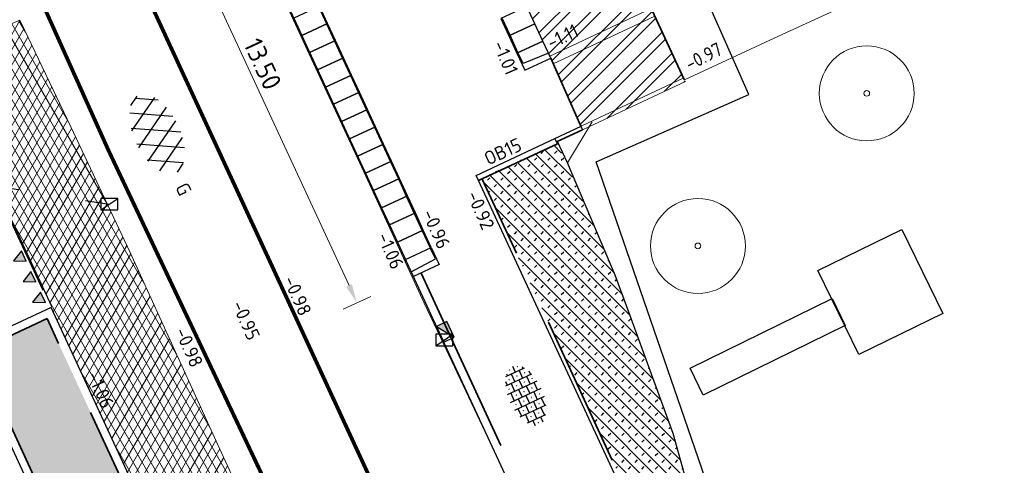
# Model space of a CAD drawing. Header units: metres. Extents: x -1 to 222837, y -2 to 853657.
# Tile 180 of 256: x 111156 to 111182, y 426721 to 426733. Entities that reach past the tile are written whole.
import ezdxf
from ezdxf.enums import TextEntityAlignment as Align

# ---------------------------------------------------------------- set-up
doc = ezdxf.new("R2010")
doc.units = ezdxf.units.M
doc.header["$XCLIPFRAME"] = 0
for name, pattern in [('1-1', [20, 10, -10]), ('RI-HWA_KOLKAANSLUITING', [4.3, 2.5, -1.8]), ('VH-OPSLUITBAND_100X200', [16, 8, -2, 4, -2]), ('VH-TROTTOIRBAND_130-150', [15, 5, -2, 2, -2, 2, -2]), ('XX-HIDDEN', [4, 2, -2])]:
    doc.linetypes.add(name, pattern=pattern)
for name, color, linetype in [('A-Herstraten', 7, 'Continuous'), ('A-Maatvoering', 30, 'Continuous'), ('GreenToColour', 30, 'Continuous'), ('Verkeersbord', 7, 'Continuous'), ('X-REF', 7, 'Continuous')]:
    doc.layers.add(name, color=color, linetype=linetype)
for name, color, linetype, lineweight in [('B-ALG', 8, 'Continuous', 5), ('B-ALG_BEstaand asfalt', 8, 'Continuous', 5), ('B-GRN-BOOM', 74, 'Continuous', 15), ('B-GRS-WERKGRENS', 4, 'WERKGRENS', 25), ('B-GV-GR-BOOM-S', 95, 'Continuous', 13), ('B-OI-RI-GWA_KOLK-S', 30, 'Continuous', 30), ('CRETE BETON', 8, 'Continuous', 5), ('Inritband', 200, 'Continuous', 25), ('N-WE-RI-HWA_KOLK-S', 150, 'Continuous', 25), ('N-WE-VH-KANTOPSLUITING_OB 150 250', 140, 'VH-OPSLUITBAND_100X200', 35), ('N-WE-VH-KANTOPSLUITING_OPSLUITBAND_100X200-G VOETPAD', 150, 'VH-OPSLUITBAND_100X200', 35), ('N-WE-VH-KANTOPSLUITING_RIJWIELPADBAND-G', 7, 'Continuous', 25), ('N-WE-VH-KANTOPSLUITING_RWSBAND-G', 210, 'VH-TROTTOIRBAND_130-150', 35), ('N-WE-VH-KANTOPSLUITING_VOORKANT OB 100X200', 7, 'Continuous', 25), ('N-WE-VH-KANTOPSLUITING_VOORKANT OB 150 250', 7, 'Continuous', 25), ('N-WE-VH-KANTOPSLUITING_VOORKANT RWS-BAND', 7, 'Continuous', 25), ('N-WE-VH-MATERIAALGRENS-G', 7, 'XX-HIDDEN', 35), ('N-WE-VH-VERHARDING_ASFALT-A', 252, 'Continuous', 18), ('N-WE-VH-VERHARDING_ASFALT-S', 7, 'Continuous', 25), ('N-WE-VH-VERHARDING_TEGEL-S', 7, 'Continuous', 25), ('N-WE-VW-MARKERING_DWARS-S', 7, 'Continuous', 25), ('N-WE-VW-MARKERING_LANGS-G', 7, 'Continuous', 35), ('X-XX-AL-HOOGTELABEL-T25', 7, 'Continuous', 25)]:
    doc.layers.add(name, color=color, linetype=linetype, lineweight=lineweight)
doc.layers.add('N-WE-RI-HWA_KOLKAANSLUITING-G', color=7, linetype='RI-HWA_KOLKAANSLUITING', lineweight=25, true_color=0x0078f0)
doc.styles.add('NLCS-ISO', font='NLCS-ISO.ttf')
doc.styles.add('NLCS-ISO-ANNOTATIEF-T25', font='NLCS-ISO.ttf', dxfattribs={"height": 2.5})
doc.styles.add('NLCS-ISO-M1000-T25', font='NLCS-ISO.ttf')
doc.styles.add('RPS_18', font='isocp.shx', dxfattribs={"height": 1.8})
doc.linetypes.add('WERKGRENS', pattern='A,2.5,-1,[133,ltypeshp.shx,S=1,R=0,X=-1,Y=0],-1,2.5', length=7)
doc.dimstyles.new('NLCS-ANNOTATIEF-T25-PIJL', dxfattribs={"dimtxt": 2.5, "dimasz": 2.5, "dimexe": 2, "dimexo": 2, "dimgap": 0.7, "dimtad": 1, "dimzin": 0, "dimdsep": 46, "dimtxsty": 'NLCS-ISO-ANNOTATIEF-T25', "dimcen": 0, "dimdle": 2, "dimclrd": 256, "dimclre": 256, "dimclrt": 256, "dimadec": 5, "dimazin": 0, "dimtfac": 1, "dimtofl": 0, "dimtmove": 1, "dimatfit": 0, "dimfxl": 2, "dimfxlon": 1, "dimtfillclr": 254, "dimtolj": 1, "dimtzin": 0, "dimlwd": 18, "dimlwe": 18, "dimarcsym": 0})
picture_1 = doc.add_image_def('image1.ecw', size_in_pixel=(400001, 250001))
picture_2 = doc.add_image_def('image2.ecw', size_in_pixel=(120000, 80000))
picture_3 = doc.add_image_def('image5.jpg', size_in_pixel=(378, 378))
picture_4 = doc.add_image_def('image15.png', size_in_pixel=(67, 354))

# ---------------------------------------------------------------- blocks, each defined once
blk = doc.blocks.new('N-SVW-MARKERING_DWARS_DRIEHOEK_30 30')
at = {"flags": 128}
blk.add_lwpolyline([(0.15, -0.15), (0.3, 0.15), (0, 0.15)], close=True, dxfattribs=at)
blk.add_solid([(0, 0.15), (0.3, 0.15), (0.15, -0.15), (0.3, 0.15)])
blk = doc.blocks.new('inritband tussenstuk')
at = {"layer": 'Inritband', "flags": 128}
blk.add_lwpolyline([(0, 0.75), (0, 0), (0.5, 0), (0.5, 0.75)], close=True, dxfattribs=at)
blk.add_lwpolyline([(0, 0.72), (0.5, 0.72)], dxfattribs=at)
blk = doc.blocks.new('inritband zijkant')
at = {"layer": 'Inritband', "flags": 128}
blk.add_lwpolyline([(0, 0.75), (0, 0), (0.5, 0), (0.5, 0.75)], close=True, dxfattribs=at)
blk.add_lwpolyline([(0.144, 0), (0.18, 0.72), (0.5, 0.72)], dxfattribs=at)
blk = doc.blocks.new('SGR-BOOM_01')
at = {"layer": 'B-GRN-BOOM'}
for radius in [2.5, 0.15]:
    blk.add_circle((0, 0), radius, dxfattribs=at)
blk = doc.blocks.new('SVH-TEGEL_300X300_DUN_HALFST_STIP-SO')
for p, q in [((-4.5, -1.8), (-4.5, 1.8)), ((-3.7, 2.25), (-3, 2.25)), ((-3, -2.52), (-3, 2.52)), ((-2.22, 2.25), (-2.28, 2.25)), ((-2.25, 2.22), (-2.25, 2.28)), ((-1.5, -2.87), (-1.5, 2.87)), ((-1.5, 2.25), (0, 2.25)), ((0, -2.97), (0, 2.97)), ((0.78, 2.25), (0.72, 2.25)), ((0.75, 2.22), (0.75, 2.28)), ((1.5, -2.87), (1.5, 2.87)), ((1.5, 2.25), (3, 2.25)), ((3, -2.52), (3, 2.52)), ((4.5, -1.8), (4.5, 1.8)), ((-5.66, 0), (-4.5, 0)), ((-5.22, 0.75), (-5.28, 0.75)), ((-5.25, 0.72), (-5.25, 0.78)), ((-4.89, 1.5), (-4.5, 1.5)), ((-4.5, 0.75), (-3, 0.75)), ((-3.72, 1.5), (-3.78, 1.5)), ((-3.75, 1.47), (-3.75, 1.53)), ((-3.75, -0.03), (-3.75, 0.03)), ((-3, 1.5), (-1.5, 1.5)), ((-3, 0), (-1.5, 0)), ((-2.22, 0.75), (-2.28, 0.75)), ((-2.25, 0.72), (-2.25, 0.78)), ((-1.5, 0.75), (0, 0.75)), ((-0.72, 1.5), (-0.78, 1.5)), ((-0.75, 1.47), (-0.75, 1.53)), ((-0.75, -0.03), (-0.75, 0.03)), ((0, 1.5), (1.5, 1.5)), ((0, 0), (1.5, 0)), ((0.78, 0.75), (0.72, 0.75)), ((0.75, 0.72), (0.75, 0.78)), ((1.5, 0.75), (3, 0.75)), ((2.28, 1.5), (2.22, 1.5)), ((2.25, 1.47), (2.25, 1.53)), ((2.25, -0.03), (2.25, 0.03)), ((3, 1.5), (4.5, 1.5)), ((3, 0), (4.5, 0)), ((3.78, 0.75), (3.72, 0.75)), ((3.75, 0.72), (3.75, 0.78)), ((4.5, 0.75), (5.48, 0.75)), ((5.25, -0.03), (5.25, 0.03)), ((-5.22, -0.75), (-5.28, -0.75)), ((-5.25, -0.78), (-5.25, -0.72)), ((-4.89, -1.5), (-4.5, -1.5)), ((-4.5, -0.75), (-3, -0.75)), ((-3.72, 0), (-3.78, 0)), ((-3.72, -1.5), (-3.78, -1.5)), ((-3.75, -1.53), (-3.75, -1.47)), ((-3, -1.5), (-1.5, -1.5)), ((-2.22, -0.75), (-2.28, -0.75)), ((-2.25, -0.78), (-2.25, -0.72)), ((-1.5, -0.75), (0, -0.75)), ((-0.72, 0), (-0.78, 0)), ((-0.72, -1.5), (-0.78, -1.5)), ((-0.75, -1.53), (-0.75, -1.47)), ((0, -1.5), (1.5, -1.5)), ((0.78, -0.75), (0.72, -0.75)), ((0.75, -0.78), (0.75, -0.72)), ((1.5, -0.75), (3, -0.75)), ((2.28, 0), (2.22, 0)), ((2.28, -1.5), (2.22, -1.5)), ((2.25, -1.53), (2.25, -1.47)), ((3, -1.5), (4.5, -1.5)), ((3.78, -0.75), (3.72, -0.75)), ((3.75, -0.78), (3.75, -0.72)), ((4.5, -0.75), (5.48, -0.75)), ((5.28, 0), (5.22, 0)), ((-3.7, -2.25), (-3, -2.25)), ((-2.22, -2.25), (-2.28, -2.25)), ((-2.25, -2.28), (-2.25, -2.22)), ((-1.5, -2.25), (0, -2.25)), ((0.78, -2.25), (0.72, -2.25)), ((0.75, -2.28), (0.75, -2.22)), ((1.5, -2.25), (3, -2.25))]:
    blk.add_line(p, q)
at = {"style": 'NLCS-ISO'}
blk.add_attdef('FORMAAT', text='', height=1.8, dxfattribs=at).set_placement((-5.76, 0), align=Align.MIDDLE_RIGHT)
blk.add_attdef('KLEUR', text='', height=1.8, dxfattribs=at).set_placement((5.58, 0), align=Align.MIDDLE_LEFT)
at = {"style": 'NLCS-ISO', "flags": 1}
blk.add_attdef('FUNCTIE', text='', height=1.8, dxfattribs=at).set_placement((0.12, -3.58), align=Align.MIDDLE_CENTER)
blk = doc.blocks.new('B-SRI-KOLK_TROTTOIR-SO')
at = {"color": 0}
blk.add_line((-1.125, 0), (1.125, 1.5), dxfattribs=at)
blk.add_3dface([(-1.125, 0), (1.125, 0), (1.125, 1.5), (-1.125, 1.5)], dxfattribs=at)
blk = doc.blocks.new('N-SRI-KOLK_TROTTOIR-SO')
blk.add_hatch(color=256).paths.add_polyline_path([(1.125, 1.5), (-1.125, 1.5), (-1.125, 0)])
blk.add_line((-1.125, 0), (1.125, 1.5))
at = {"flags": 128}
blk.add_lwpolyline([(-1.125, 0), (1.125, 0), (1.125, 1.5), (-1.125, 1.5)], close=True, dxfattribs=at)
blk = doc.blocks.new('SVH-ASFALT-SO')
at = {"ltscale": 0.1}
for p, q in [((-1.91, 0.69), (0.95, 5.64)), ((2.75, -0.22), (-0.47, 5.37)), ((0, 0), (3.27, 5.66)), ((4.87, 0.12), (1.65, 5.7)), ((2.18, -0.23), (5.32, 5.22)), ((6.7, 0.95), (4.04, 5.55)), ((-3.36, 2.17), (-1.83, 4.83)), ((0.36, -0.07), (-2.31, 4.55)), ((4.66, 0.07), (7.07, 4.25)), ((7.83, 2.99), (7.15, 4.18)), ((-2.72, 1.26), (-3.45, 2.54))]:
    blk.add_line(p, q, dxfattribs=at)
at = {"style": 'NLCS-ISO'}
blk.add_attdef('KLEUR', text='', height=1.8, dxfattribs=at).set_placement((9.49, 2.74), align=Align.MIDDLE_LEFT)
at = {"style": 'NLCS-ISO', "flags": 1}
blk.add_attdef('FUNCTIE', text='', height=1.8, dxfattribs=at).set_placement((0.12, -3.58), align=Align.MIDDLE_CENTER)
blk = doc.blocks.new('*D487')
at = {"layer": 'A-Maatvoering', "linetype": 'Continuous', "lineweight": 18, "transparency": 16777216}
for p, q in [((111159.408, 426738.12), (111158.682, 426737.783)), ((111159.255, 426737.498), (111164.514, 426726.158)), ((111165.087, 426725.872), (111164.361, 426725.536))]:
    blk.add_line(p, q, dxfattribs=at)
at = {"layer": 'A-Maatvoering', "transparency": 16777216}
for points in [[(111159.331, 426737.533), (111159.18, 426737.463), (111159.045, 426737.951)], [(111164.59, 426726.193), (111164.438, 426726.123), (111164.724, 426725.704)]]:
    blk.add_solid(points, dxfattribs=at)
at = {"layer": 'Defpoints', "color": 0, "transparency": 16777216}
for p in [(111160.532, 426738.641), (111166.211, 426726.394), (111164.724, 426725.704)]:
    blk.add_point(p, dxfattribs=at)
at = {"layer": 'A-Maatvoering', "transparency": 16777216, "insert": (111162.239, 426731.992), "char_height": 0.5, "attachment_point": 5, "rotation": 294.8781, "style": 'NLCS-ISO-ANNOTATIEF-T25'}
blk.add_mtext('\\A1;13.50', dxfattribs=at)

msp = doc.modelspace()

# ---------------------------------------------------------------- hatches: boundary and pattern name
at = {"layer": 'A-Herstraten', "transparency": 33554559}
h = msp.add_hatch(dxfattribs=at)
h.set_pattern_fill('ANSI32', color=256, scale=0.3, style=0)
h.set_pattern_definition([(45, (107770.70876, 433861.11063), (-0.404111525, 0.404111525), []), (45, (107770.97817, 433861.11063), (-0.404111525, 0.404111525), [])])
h.paths.add_polyline_path([(111170.6656, 426730.2603), (111173.3769, 426731.5323), (111173.3483, 426731.5728), (111169.1329, 426740.6571), (111169.0977, 426740.7118), (111166.4276, 426739.4592), (111167.3065, 426737.5858), (111169.8276, 426732.1411)])
at = {"layer": 'CRETE BETON', "transparency": 33554559}
h = msp.add_hatch(color=256, dxfattribs=at)
edge = h.paths.add_edge_path()
edge.add_line((111159.5055, 426718.9376), (111156.5607, 426725.2881))
edge.add_line((111156.5607, 426725.2881), (111154.9459, 426724.5392))
edge.add_arc((111155.0486, 426724.2907), 0.2689, 112.46393, 207.29228)
edge.add_line((111154.8097, 426724.1674), (111157.6367, 426718.071))
edge.add_line((111157.6367, 426718.071), (111159.5055, 426718.9376))
at = {"layer": 'GreenToColour', "transparency": 33554559}
h = msp.add_hatch(dxfattribs=at)
h.set_pattern_fill('AGR-PLANTGATVERBETERING_02', color=256, style=0, pattern_type=2)
h.set_pattern_definition([(135, (106543.32906, 432801.75638), (-0.176776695, -0.176776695), []), (45, (106543.32906, 432801.91638), (-0.176776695, 0.176776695), [0.09, -0.16])])
h.paths.add_polyline_path([(111168.0037, 426728.9936), (111173.6383, 426716.8426), (111174.45, 426717.219), (111173.0174, 426722.3589), (111171.528, 426726.434), (111170.2367, 426729.374), (111170, 426729.8928)])
at = {"layer": 'N-WE-VH-VERHARDING_ASFALT-A', "transparency": 33554559}
h = msp.add_hatch(dxfattribs=at)
h.set_pattern_fill('AVH-ASFALT', color=256, style=0, pattern_type=2)
h.set_pattern_definition([(60, (107770.70876, 433861.11063), (-0.173205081, 0.1), []), (120, (107770.70876, 433861.11063), (-0.173205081, -0.1), [])])
h.paths.add_polyline_path([(111161.201, 426721.662), (111158.746, 426727.027), (111157.1861, 426730.3355), (111155.8425, 426733.1405), (111155.1235, 426732.8337), (111153.6048, 426732.1855), (111153.7229, 426731.9306), (111156.6979, 426725.5942), (111156.6677, 426725.5802), (111164.7012, 426708.2562), (111177.8515, 426685.6609), (111177.8915, 426685.6727), (111178.325, 426685.8774), (111177.5877, 426687.465), (111175.4492, 426690.9008), (111165.046, 426713.386), (111163.565, 426716.58)])

# ---------------------------------------------------------------- linework, layer by layer
at = {"flags": 128}
msp.add_lwpolyline([(111170.6229, 426730.3512), (111170.6656, 426730.2603)], dxfattribs=at)
at = {"layer": 'B-ALG'}
for points in [[(111173.3483, 426731.5728), (111175.715, 426732.671), (111179.215, 426734.284)], [(111173.6031, 426716.9187), (111174.45, 426717.219), (111173.051, 426722.267), (111171.528, 426726.434), (111170.267, 426729.387), (111170.922, 426730.4696)]]:
    msp.add_lwpolyline(points, dxfattribs=at)
at = {"layer": 'B-ALG', "flags": 128}
for points in [[(111172.4765, 426733.4516), (111169.8018, 426732.1968)], [(111172.57, 426733.2524), (111169.8953, 426731.9976)], [(111170.6247, 426730.352), (111173.3345, 426731.6228)], [(111170.6655, 426730.2603), (111173.3769, 426731.5323)]]:
    msp.add_lwpolyline(points, dxfattribs=at)
at = {"layer": 'B-ALG_BEstaand asfalt', "flags": 128}
for points in [[(111144.2901, 426754.1325), (111144.7624, 426754.2967), (111146.4328, 426749.4912), (111146.738, 426748.836), (111148.839, 426744.296), (111151.188, 426739.332), (111152.027, 426737.529), (111152.0749, 426737.4025), (111152.1222, 426737.2759), (111152.169, 426737.149), (111152.2128, 426737.0288), (111152.2561, 426736.9085), (111152.299, 426736.788), (111154.1913, 426732.4358), (111155.8425, 426733.1405), (111155.963, 426732.889), (111157.1861, 426730.3355), (111158.746, 426727.027), (111161.201, 426721.662), (111163.384, 426716.969)], [(111162.017, 426735.398), (111163.413, 426732.367), (111164.903, 426729.154), (111166.497, 426725.693), (111166.925, 426724.79), (111168.4021, 426721.6687)]]:
    msp.add_lwpolyline(points, dxfattribs=at)
at = {"layer": 'B-GRS-WERKGRENS', "flags": 128}
msp.add_lwpolyline([(110696.0424, 426984.6552), (110683.8611, 426993.0575), (110681.5434, 426989.648), (110647.8047, 426943.6556), (110640.0829, 426933.4366), (110631.1128, 426920.9005, 0.1052077), (110625.3199, 426903.2705), (110623.1195, 426903.1135), (110622.8302, 426899.1404), (110622.8257, 426889.069), (110624.314, 426881.9131), (110619.9478, 426879.8593), (110610.3848, 426873.2075), (110605.3942, 426863.2003), (110609.4478, 426861.4866), (110615.1856, 426858.5041), (110624.3283, 426850.7908), (110624.9802, 426851.6022), (110633.8741, 426844.4563), (110643.0504, 426836.1435), (110655.3674, 426823.3669), (110656.8702, 426821.845), (110655.5569, 426820.1319), (110651.9971, 426815.8251), (110661.0857, 426808.031), (110673.7143, 426797.8916), (110678.9933, 426800.935), (110682.0087, 426797.6368), (110681.3441, 426795.8887), (110682.3406, 426793.9995), (110688.6092, 426792.8127), (110694.4162, 426788.3905), (110707.3498, 426779.7534), (110715.9972, 426773.9651), (110732.7151, 426767.339), (110745.7247, 426763.2028), (110771.1914, 426758.373, 0.0609615), (110771.6742, 426758.3185), (110776.6174, 426758.3652, 0.2032449), (110778.0492, 426758.9882), (110779.3918, 426760.4028), (110780.9873, 426760.4434), (110817.1705, 426756.6066), (110816.6589, 426751.3461), (110815.9469, 426746.519), (110856.8361, 426742.5539), (110868.464, 426743.0015), (110903.6966, 426739.1644), (110904.3848, 426743.7349), (110908.755, 426743.0671), (110933.5332, 426740.8075), (110948.0408, 426738.8473), (110947.4256, 426740.8728), (110946.1413, 426744.2355), (110945.7955, 426745.6803), (110945.6322, 426748.1471), (110946.284, 426749.2657), (110950.55, 426751.1074), (110955.1425, 426754.8833), (110957.03, 426770.6443, -0.1858071), (110962.3439, 426783.753), (110989.6664, 426800.1273), (111094.2752, 426788.8928), (111096.9393, 426786.2536), (111113.387, 426770.3931), (111118.0944, 426765.9923), (111122.4936, 426760.6996), (111125.9314, 426762.8446), (111132.5526, 426748.3003), (111130.756, 426746.1019), (111135.8274, 426730.5828), (111138.6736, 426726.3465), (111145.5036, 426725.3036), (111154.9471, 426706.8249), (111165.7603, 426690.152), (111168.851, 426684.8194, -0.4623624), (111168.5963, 426684.1014), (111167.0071, 426683.4965, 0.420484), (111166.7216, 426682.8413), (111168.1987, 426679.1971, 0.4081062), (111168.8402, 426678.9177), (111171.0563, 426679.7624, -0.3865109), (111171.6824, 426679.5171), (111181.5181, 426659.6501, -0.0508334), (111182.4436, 426652.4704), (111182.0314, 426643.923, 0.1424738), (111183.8712, 426635.0932), (111183.4465, 426634.9245, 0.4355486), (111183.181, 426634.2421), (111186.4656, 426627.4501, 0.391009), (111187.0968, 426627.2017), (111187.7695, 426627.4631, -0.6217047), (111188.6778, 426626.8695), (111191.3536, 426623.2086), (111193.4941, 426621.7053, 0.0312453), (111201.9852, 426616.7325), (111203.0999, 426614.7511), (111204.682, 426609.1244), (111214.9386, 426601.3343), (111217.1204, 426598.7395), (111225.8995, 426589.0359), (111234.1322, 426582.7269), (111239.4891, 426579.6722), (111245.6835, 426577.3486), (111253.4749, 426571.9169), (111263.6, 426564.0526), (111282.5854, 426548.9024), (111301.6692, 426532.7467, 0.3053725), (111302.2245, 426532.6856), (111306.0353, 426534.6841, -0.2980823), (111306.5802, 426534.6315), (111324.4609, 426520.2968), (111328.5947, 426517.3176), (111334.5617, 426512.1897), (111347.6676, 426496.9046), (111348.8032, 426495.5161), (111350.8304, 426490.6816), (111350.3674, 426489.5288), (111350.1567, 426488.113), (111358.3017, 426484.7489), (111354.8474, 426480.6644), (111368.3123, 426468.1831), (111377.3553, 426476.996, 0.1363374), (111383.9435, 426482.7516), (111385.2075, 426486.335, 0.1290898), (111392.5323, 426491.085), (111402.9598, 426500.6813), (111414.8163, 426512.1936), (111417.8476, 426515.9853), (111419.2589, 426514.9338), (111421.3759, 426518.0123), (111420.2224, 426518.9196), (111422.81, 426522.1924), (111426.863, 426530.0682, 0.0350706), (111434.8335, 426544.8206), (111439.2413, 426554.0134, -0.0523081), (111448.8827, 426568.1194, -0.040521), (111456.7487, 426576.4924, -0.0466952), (111473.4248, 426590.6198), (111485.5951, 426597.7662, -0.0126767), (111492.9285, 426600.958), (111508.0649, 426606.5204, 0.4105065), (111508.3639, 426607.1562), (111505.5678, 426615.0734, 0.4168207), (111504.9257, 426615.3769, 0.0905865), (111453.5553, 426585.3427, 0.0753554), (111438.7111, 426569.8858), (111431.5958, 426575.2906), (111449.9864, 426597.6332, -0.0167918), (111466.0879, 426610.5482, -0.0557367), (111491.1449, 426625.909), (111496.7623, 426628.282), (111500.0134, 426627.408), (111496.8382, 426635.2441, 0.4365131), (111496.1526, 426635.5043), (111483.8851, 426629.4186), (111469.1011, 426620.6492), (111459.7603, 426613.6987), (111449.6345, 426605.6254), (111441.1156, 426596.9369), (111429.1984, 426582.1603), (111431.0516, 426580.4575), (111406.3855, 426549.5491), (111397.0353, 426537.6586), (111395.2825, 426538.9636), (111392.9955, 426535.9501), (111394.7182, 426534.652), (111385.0563, 426522.0908), (111383.9989, 426523.6376), (111382.3412, 426528.1461), (111377.4375, 426522.2271), (111374.2352, 426518.6692), (111371.5931, 426517.349), (111368.7588, 426516.8835, -0.1652702), (111368.4414, 426516.9363), (111351.2649, 426526.1508), (111324.3951, 426546.666, -0.3657024), (111324.2558, 426547.2959), (111327.3573, 426553.7283), (111318.6307, 426557.5297), (111316.993, 426553.8053, -0.292044), (111316.5453, 426553.5067), (111315.0912, 426553.4777, -0.1776704), (111314.7655, 426553.5899), (111310.1408, 426557.3558), (111311.2887, 426558.5858), (111304.2587, 426562.7405), (111301.5045, 426560.4492), (111295.9509, 426564.4743), (111281.0543, 426575.6912), (111258.9288, 426592.957), (111249.3591, 426601.8548, -0.343865), (111248.8513, 426603.8594), (111251.0811, 426609.1697), (111244.5637, 426612.1342), (111243.3013, 426609.3809, -0.38751), (111240.247, 426608.7097), (111235.9586, 426611.3734), (111222.8523, 426621.7349, -0.1019607), (111210.3565, 426637.5663), (111200.0165, 426658.1073), (111201.4139, 426658.6408), (111199.3001, 426663.2598), (111197.9906, 426662.7333), (111191.4076, 426676.6319), (111174.4849, 426716.3816), (111175.4097, 426716.7231), (111171.0205, 426729.4174), (111175.0412, 426731.185), (111170.1325, 426742.3426), (111166.2238, 426740.4392, -0.410464), (111165.5682, 426740.6918), (111138.6135, 426800.3934), (111133.3697, 426808.996), (111125.2446, 426812.7715), (111122.0804, 426814.7113), (111120.4075, 426811.7274), (111112.4651, 426815.0539), (111113.977, 426818.0228), (111102.5934, 426823.5257), (111102.2145, 426825.6444), (111101.5386, 426826.104), (111098.4509, 426820.0386), (111098.1228, 426816.7559, -0.4783147), (111097.1304, 426815.9869), (111079.7528, 426814.8965), (111037.4827, 426818.9619), (111036.1483, 426820.676), (111025.3219, 426821.8651, -0.5882687), (111024.7204, 426822.5699), (111025.1154, 426826.7463), (111011.1397, 426828.3732), (111010.5098, 426823.377), (110975.0569, 426827.1641, -0.4227405), (110973.7842, 426826.145), (110972.2564, 426826.4378), (110959.5596, 426833.3734), (110958.1603, 426830.409), (110957.3954, 426829.099), (110954.2397, 426830.6759, 0.4177603), (110954.0263, 426831.7812), (110953.0451, 426832.2923), (110947.7288, 426821.8867, 0.3948319), (110948.0794, 426820.5624), (110946.5009, 426817.2404, 0.3462481), (110946.8876, 426815.8708), (110948.0794, 426815.2823), (110932.6313, 426785.3128), (110928.0532, 426787.6811), (110926.0816, 426783.9946), (110917.98, 426788.1352), (110915.9109, 426784.42), (110924.7467, 426780.0296), (110923.0733, 426776.8554, -0.3567778), (110920.2972, 426775.4672), (110916.1875, 426776.0072), (110915.9141, 426771.5714), (110913.7365, 426768.8555), (110905.8767, 426769.8295), (110900.4014, 426769.4949), (110863.1263, 426773.5086), (110863.2476, 426775.3474), (110848.047, 426776.8987), (110848.3121, 426779.5808), (110834.4844, 426781.2506), (110832.1514, 426778.2107), (110815.8574, 426780.0038), (110815.8584, 426779.1503), (110801.2397, 426780.3392), (110782.6093, 426782.222), (110759.4143, 426784.7077), (110754.5988, 426785.9779), (110742.745, 426787.1149, -0.0827147), (110722.469, 426795.3305), (110715.9744, 426799.6762), (110697.6211, 426814.5447), (110698.7305, 426815.8539), (110693.1992, 426820.2996), (110694.4011, 426821.1956), (110690.4312, 426824.4068), (110689.2759, 426823.1938), (110680.9801, 426829.6825), (110667.8024, 426840.4947), (110648.298, 426856.8491), (110644.9707, 426860.4465), (110640.9767, 426865.7977, -0.1510224), (110633.0251, 426899.4367), (110633.3008, 426902.589), (110632.0835, 426902.7381, -0.0338708), (110634.6762, 426913.6872, -0.0642324), (110643.7421, 426928.4733), (110681.0035, 426978.4881), (110692.6868, 426980.9045)], format="xyb", close=True, dxfattribs=at)
at = {"layer": 'GreenToColour', "transparency": 33554585, "flags": 128}
msp.add_lwpolyline([(111174.45, 426717.219), (111173.3928, 426721.0336), (111173.051, 426722.267), (111171.9109, 426725.3864), (111171.528, 426726.434), (111170.267, 426729.387), (111170.0031, 426729.9495)], dxfattribs=at)
at = {"layer": 'N-WE-RI-HWA_KOLKAANSLUITING-G', "flags": 128}
msp.add_lwpolyline([(111149.3584, 426726.7241), (111155.1823, 426728.7827), (111158.199, 426728.299)], dxfattribs=at)
at = {"layer": 'N-WE-VH-KANTOPSLUITING_OB 150 250', "ltscale": 0.7, "flags": 128}
msp.add_lwpolyline([(111167.9274, 426728.9205), (111170.0014, 426729.8935)], dxfattribs=at)
at = {"layer": 'N-WE-VH-KANTOPSLUITING_OPSLUITBAND_100X200-G VOETPAD', "flags": 128}
for points in [[(111169.9802, 426729.9388), (111170.6656, 426730.2603)], [(111172.3359, 426713.7087), (111174.6039, 426714.7604), (111168.0179, 426728.963)]]:
    msp.add_lwpolyline(points, dxfattribs=at)
at = {"layer": 'N-WE-VH-KANTOPSLUITING_RIJWIELPADBAND-G', "flags": 128}
msp.add_lwpolyline([(111156.6979, 426725.5942), (111153.7229, 426731.9306)], dxfattribs=at)
at = {"layer": 'N-WE-VH-KANTOPSLUITING_RWSBAND-G', "flags": 128}
msp.add_lwpolyline([(111166.4107, 426726.4862), (111167.3632, 426724.4322), (111170.0554, 426718.6265)], dxfattribs=at)
msp.add_lwpolyline([(111161.4916, 426714.6547), (111156.5607, 426725.2881), (111154.9459, 426724.5392, 0.4142136), (111154.8097, 426724.1674), (111158.1383, 426716.9894, 0.0088454), (111159.6798, 426713.8136, 0.0088454)], format="xyb", dxfattribs=at)
at = {"layer": 'N-WE-VH-KANTOPSLUITING_VOORKANT OB 100X200', "flags": 128}
for points in [[(111169.9375, 426730.0298), (111170.6247, 426730.352)], [(111170.0014, 426729.8935), (111169.9377, 426730.0293)], [(111172.2938, 426713.7994), (111174.4711, 426714.8091), (111167.9274, 426728.9205)]]:
    msp.add_lwpolyline(points, dxfattribs=at)
at = {"layer": 'N-WE-VH-KANTOPSLUITING_VOORKANT OB 150 250', "flags": 128}
msp.add_lwpolyline([(111167.9274, 426728.9205), (111167.8643, 426729.0566), (111169.9377, 426730.0293)], dxfattribs=at)
at = {"layer": 'N-WE-VH-KANTOPSLUITING_VOORKANT RWS-BAND', "flags": 128}
for points in [[(110847.5055, 426772.6313), (110900.5174, 426767.0487, 0.3169914), (110940.7621, 426789.5083, -0.3166094), (110997.0273, 426820.9597), (111007.4046, 426819.8815), (111027.4729, 426817.7963), (111088.029, 426811.5043, -0.1033162), (111116.0716, 426802.539, -0.0084798), (111118.167, 426801.3049, -0.0291658), (111124.3225, 426797.1573, -0.1114675), (111143.6689, 426772.0344), (111148.6442, 426761.3052), (111155.0361, 426750.4923), (111159.5907, 426740.6704), (111167.1636, 426724.3397), (111170.9843, 426716.1004), (111194.9636, 426664.3897), (111198.9736, 426655.7422), (111206.8489, 426638.7594, 0.0606981), (111213.6256, 426627.8404, 0.0298473), (111217.9876, 426622.4097, 0.0606981), (111227.1879, 426613.4374), (111238.6806, 426604.6715)], [(111196.7126, 426645.1672), (111189.0668, 426661.6552), (111183.9568, 426672.6747), (111178.1678, 426685.1585), (111164.7012, 426708.2562), (111156.6677, 426725.5802), (111154.8533, 426724.7388, 0.4142136), (111154.6101, 426724.0749), (111157.9387, 426716.8968, 0.0325354), (111164.1629, 426705.4832), (111173.6857, 426690.4382, -0.0325354), (111179.9099, 426679.0246), (111187.6994, 426662.227, -0.104453), (111189.552, 426654.1712), (111189.7817, 426641.3466, 0.104453), (111190.708, 426637.3187), (111190.9148, 426636.8728)]]:
    msp.add_lwpolyline(points, format="xyb", dxfattribs=at)
at = {"layer": 'N-WE-VH-MATERIAALGRENS-G', "flags": 128}
for points in [[(111169.1329, 426740.6571), (111173.3483, 426731.5728)], [(111169.8276, 426732.1411), (111170.6229, 426730.3512)], [(111155.616, 426727.8482), (111156.6677, 426725.5802)]]:
    msp.add_lwpolyline(points, dxfattribs=at)
at = {"layer": 'N-WE-VW-MARKERING_LANGS-G', "linetype": '1-1', "ltscale": 0.5, "const_width": 0.1, "flags": 128}
for points in [[(111166.5287, 426717.9341), (111155.8315, 426741.0502)], [(111164.1662, 426717.0704), (111158.1808, 426729.71), (111153.5425, 426740.0257)]]:
    msp.add_lwpolyline(points, dxfattribs=at)

# ---------------------------------------------------------------- block references
at = {"layer": 'B-GV-GR-BOOM-S', "xscale": 0.5, "yscale": 0.5, "zscale": 0.5}
for p in [(111178.151, 426731.218, -0.753), (111173.705, 426727.202, -0.838)]:
    msp.add_blockref('SGR-BOOM_01', p, dxfattribs=at)
at = {"layer": 'B-OI-RI-GWA_KOLK-S', "xscale": 0.1999999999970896, "yscale": 0.1999999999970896, "zscale": 0.1999999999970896}
for p in [(111158.199, 426728.149, -1.07), (111158.199, 426728.149, -1.07), (111167.026, 426724.576, -1.134), (111167.026, 426724.576, -1.134)]:
    msp.add_blockref('B-SRI-KOLK_TROTTOIR-SO', p, dxfattribs=at)
at = {"layer": 'Inritband'}
for name, p, rotation in [('inritband tussenstuk', (111163.056, 426733.1976), 294.8781039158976), ('inritband tussenstuk', (111169.4074, 426733.0486), 114.8468873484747), ('inritband tussenstuk', (111163.2663, 426732.744), 294.8781039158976), ('inritband tussenstuk', (111169.6175, 426732.5949), 114.8468873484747), ('inritband tussenstuk', (111163.4767, 426732.2904), 294.8781039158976), ('inritband zijkant', (111169.8276, 426732.1411), 114.8468873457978), ('inritband tussenstuk', (111163.687, 426731.8368), 294.8781039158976), ('inritband tussenstuk', (111163.8973, 426731.3832), 294.8781039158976), ('inritband tussenstuk', (111164.1077, 426730.9296), 294.8781039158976), ('inritband tussenstuk', (111164.318, 426730.476), 294.8781039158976), ('inritband tussenstuk', (111164.5284, 426730.0224), 294.8781039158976), ('inritband tussenstuk', (111164.7387, 426729.5688), 294.8781039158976), ('inritband tussenstuk', (111164.9491, 426729.1152), 294.8781039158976), ('inritband tussenstuk', (111165.1594, 426728.6616), 294.8781039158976), ('inritband tussenstuk', (111165.3698, 426728.208), 294.8781039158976), ('inritband tussenstuk', (111165.5801, 426727.7544), 294.8781039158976), ('inritband tussenstuk', (111165.7904, 426727.3008), 294.8781039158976)]:
    msp.add_blockref(name, p, dxfattribs=dict(at, rotation=rotation))
at = {"layer": 'Inritband', "xscale": -1, "rotation": 294.8781039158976}
msp.add_blockref('inritband zijkant', (111166.2111, 426726.3936), dxfattribs=at)
at = {"layer": 'N-WE-RI-HWA_KOLK-S', "xscale": 0.1999999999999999, "yscale": 0.1999999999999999, "zscale": 0.1999999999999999, "rotation": 295.5694668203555}
msp.add_blockref('N-SRI-KOLK_TROTTOIR-SO', (111166.9149, 426724.876, -1.134), dxfattribs=at)
at = {"layer": 'N-WE-VH-VERHARDING_ASFALT-S', "xscale": 0.2, "yscale": 0.2, "zscale": 0.2, "rotation": 295.6259534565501}
msp.add_blockref('SVH-ASFALT-SO', (111158.7769, 426730.3009, -6.4024), dxfattribs=at).add_auto_attribs({'KLEUR': 'G'})
at = {"layer": 'N-WE-VH-VERHARDING_TEGEL-S', "xscale": 0.15, "yscale": 0.15, "zscale": 0.15, "rotation": 294.7762264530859}
msp.add_blockref('SVH-TEGEL_300X300_DUN_HALFST_STIP-SO', (111169.1739, 426723.2673), dxfattribs=at)
at = {"layer": 'N-WE-VW-MARKERING_DWARS-S', "rotation": 294.8781038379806}
for p in [(111155.7478, 426727.0121), (111156.0002, 426726.4678), (111156.2526, 426725.9235)]:
    msp.add_blockref('N-SVW-MARKERING_DWARS_DRIEHOEK_30 30', p, dxfattribs=at)

# ---------------------------------------------------------------- texts
at = {"layer": 'B-ALG', "linetype": 'Continuous', "lineweight": -3, "style": 'RPS_18'}
msp.add_text('-0.97', height=0.36, rotation=26.91616, dxfattribs=at).set_placement((111173.537, 426731.7066), align=Align.BOTTOM_LEFT)
at = {"layer": 'X-XX-AL-HOOGTELABEL-T25', "char_height": 0.36, "attachment_point": 1, "style": 'NLCS-ISO-M1000-T25'}
for s, insert, rotation in [('\\pt0.72;-1.11', (111169.6784, 426732.6882), 26.05539), ('\\pt0.72;-1.01', (111168.6226, 426732.6482), 293.25566), ('OB15', (111168.0304, 426729.6404), 24.57261), ('\\pt0.72;-0.92', (111167.9292, 426728.6986), 294.05192), ('\\pt0.72;-0.96', (111166.7571, 426728.211), 294.05192), ('\\pt0.72;-1.06', (111165.5679, 426727.6022), 294.05192), ('\\pt0.72;-0.98', (111163.1012, 426726.4584), 294.05192), ('\\pt0.72;-0.95', (111161.7445, 426725.8073), 294.05192), ('\\pt0.72;-0.98', (111160.2421, 426725.1025), 294.05192), ('\\pt0.72;-1.06', (111157.9334, 426723.9407), 294.05192)]:
    msp.add_mtext_dynamic_manual_height_columns(s, width=2.935624, gutter_width=2.5, heights=[0], dxfattribs=dict(at, insert=insert, rotation=rotation))

# ---------------------------------------------------------------- dimensions: what is measured, and where the dimension line sits
at = {"layer": 'A-Maatvoering'}
dim = msp.add_aligned_dim(p1=(111160.5318, 426738.6409, -0.12), p2=(111166.2111, 426726.3936, -0.12), distance=-1.6389, dimstyle='NLCS-ANNOTATIEF-T25-PIJL', dxfattribs=at)
dim.commit()
dim.dimension.update_dxf_attribs({"geometry": '*D487', "text_midpoint": (111162.2385, 426731.9919, -0.12)})

# ---------------------------------------------------------------- pictures from other files: only their frames are drawn
at = {"layer": 'Verkeersbord'}
image = msp.add_image(picture_3, insert=(111176.8616, 426726.5544), size_in_units=(2.461, 2.461), rotation=-63.90368, dxfattribs=at)
image.dxf.flags = 7
image = msp.add_image(picture_4, insert=(111173.498, 426723.9842), size_in_units=(0.7878, 4.1625), rotation=-63.90368, dxfattribs=at)
image.dxf.flags = 7
at = {"layer": 'X-REF'}
image = msp.add_image(picture_1, insert=(100000.0001, 424999.9001), size_in_units=(40000, 25000.0375), dxfattribs=at)
image.set_boundary_path([(93497.8255, 208977.5368), (156894.5073, 250000.5)])
image = msp.add_image(picture_2, insert=(109499.5231, 424999.9595), size_in_units=(6001.8618, 4001.2412), dxfattribs=at)
image.dxf.flags = 7

doc.saveas('drawing.dxf')
